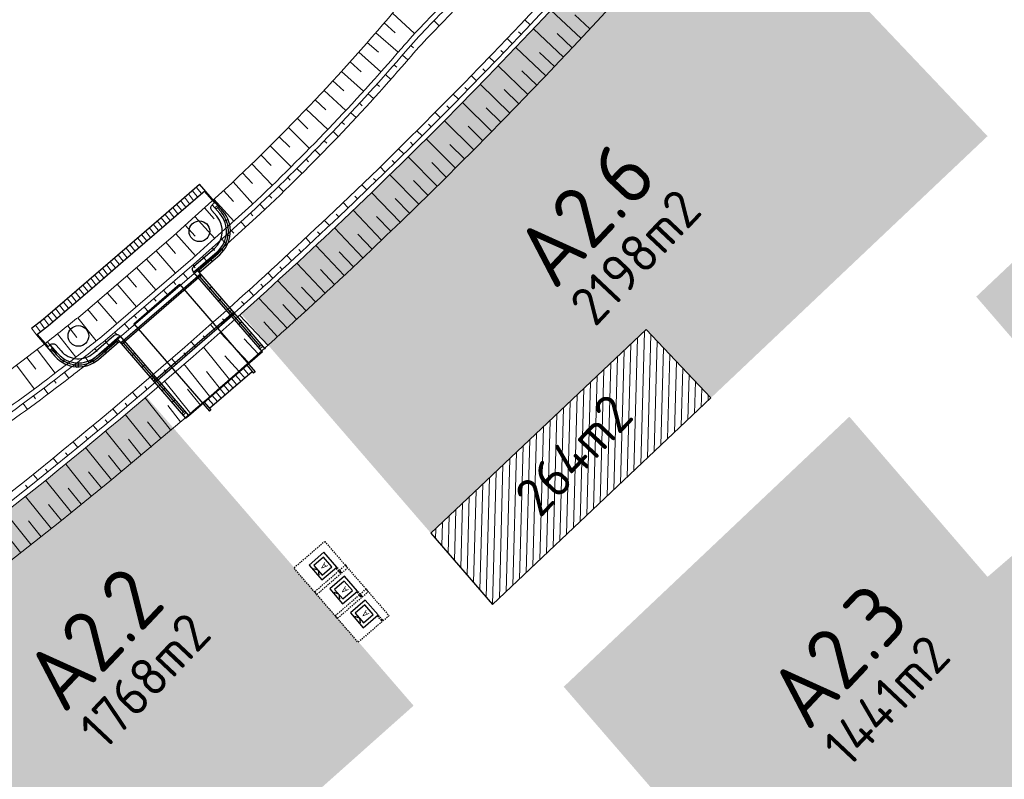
# Model space of a CAD drawing. Header units: metres. Extents: x 103182 to 107392, y 427230 to 428724.
# Tile 7 of 42: x 104207 to 104302, y 428072 to 428145. Entities that reach past the tile are written whole.
import ezdxf
from ezdxf.enums import TextEntityAlignment as Align

# ---------------------------------------------------------------- set-up
doc = ezdxf.new("R2010")
doc.units = ezdxf.units.M
doc.linetypes.add('DASHED2', pattern=[0.375, 0.25, -0.125])
for name, color, linetype, lineweight in [('_BPD_uitgifte hatch noord', 50, 'Continuous', 0), ('_VOLKER WESSELS_uitgifte hatch noord', 61, 'Continuous', 0), ('N-GV-GW-TALUD_TEEN-G', 90, 'Continuous', 35), ('N-WE-GW-TALUD_KRUIN-G', 90, 'Continuous', 35), ('N-WE-GW-TALUDARCERING-S', 96, 'Continuous', 25), ('N-WE-GW-TALUDARCERING_KORT-G', 96, 'Continuous', 50), ('N-WE-GW-TALUDARCERING_LANG-G', 96, 'Continuous', 18), ('N-WE-VH-VERHARDING-G', 252, 'Continuous', 18)]:
    doc.layers.add(name, color=color, linetype=linetype, lineweight=lineweight)
doc.layers.add('_School_kavels grijs noord', color=8, linetype='KG-KADASTRAAL')
doc.layers.add('MOL JUIST', color=7, linetype='Continuous')
doc.layers.add('_School_uitgifte hatch noord', color=7, linetype='Continuous', lineweight=0, true_color=0xc9c2a6)
doc.layers.add('_SteMar_uitgifte hatch noord', color=7, linetype='Continuous', lineweight=30, true_color=0xa5a500)
for name, color, linetype, transparency in [('Uitgifte BPD A2.3 noord', 7, 'Continuous', 0.5), ('Uitgifte BPD opp noord', 7, 'Continuous', 0.5), ('Uitgifte School 2.6 noord', 7, 'Continuous', 0.5), ('Uitgifte School opp noord', 7, 'Continuous', 0.5), ('Uitgifte SteMar A2.2 noord', 7, 'Continuous', 0.5), ('Uitgifte SteMar opp noord', 7, 'Continuous', 0.5)]:
    doc.layers.add(name, color=color, linetype=linetype, transparency=transparency)
doc.styles.add('NLCS-ISO', font='NLCS-ISO.ttf')
doc.styles.add('NLCS-ISO-M500-T25', font='NLCS-ISO.ttf', dxfattribs={"height": 1.25})
doc.linetypes.add('KG-KADASTRAAL', pattern='A,5.5,-2,["K",Standard,S=1.8,R=0,X=0,Y=-0.9],-2,5.5,-2,[5,NLCS.SHX,S=0.75,R=0,X=0,Y=0],-2', length=19)

# ---------------------------------------------------------------- blocks, each defined once
blk = doc.blocks.new('talud')
at = {"layer": 'N-GV-GW-TALUD_TEEN-G', "color": 251, "lineweight": 0, "ltscale": 10, "flags": 128}
for points in [[(104245.8610674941, 428144.9342458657, 0.003530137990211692), (104250.5096657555, 428149.7841355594, -1.635427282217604e-05), (104250.543659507, 428149.8220535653, 0.01936528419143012), (104274.5167576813, 428177.2582157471, -0.02645759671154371), (104306.4429060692, 428212.7675589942, -0.01065319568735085), (104320.487376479, 428225.8067118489), (104326.5709180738, 428231.2180981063, -0.404705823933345), (104327.932885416, 428231.1606947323), (104331.6438982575, 428227.2527852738, -0.4138857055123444), (104331.6088886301, 428225.868074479), (104320.2926863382, 428215.0979104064, 0.006486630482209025), (104312.0540002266, 428207.0649722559, 7.122414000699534e-05), (104311.963608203, 428206.9773912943, 0.02631000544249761), (104280.7410595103, 428172.2326997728, -0.03291466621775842), (104238.0622054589, 428125.9783938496, -0.007018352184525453), (104228.1773585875, 428116.8559783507, -0.02586213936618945), (104189.6607723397, 428085.7413760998, 0.00944029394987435), (104176.2949218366, 428075.6516596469)], [(104246.7214004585, 428144.0976891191, 0.003548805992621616), (104251.3796293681, 428148.9568437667, -2.270714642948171e-05), (104251.426753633, 428149.0094115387, 0.01935702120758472), (104275.4502889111, 428176.504213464, -0.02645227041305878), (104307.2848108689, 428211.9124049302, -0.01064785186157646), (104321.2849253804, 428224.9100983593), (104327.2093563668, 428230.1799537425), (104330.6224089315, 428226.5858135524), (104319.4661709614, 428215.9678945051, 0.006490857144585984), (104311.1998785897, 428207.9079032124, 0.002129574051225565), (104311.1214042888, 428207.8322532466, 0.02631552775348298), (104279.807556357, 428172.9867368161, -0.03291466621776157), (104237.2356956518, 428126.8483832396, -0.007018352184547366), (104227.375979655, 428117.749170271, -0.02586213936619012), (104188.9559525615, 428086.7125759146, 0.009167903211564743), (104175.935269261, 428076.8945510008)]]:
    blk.add_lwpolyline(points, format="xyb", dxfattribs=at)
at = {"layer": 'N-WE-GW-TALUD_KRUIN-G', "color": 251, "lineweight": 0, "ltscale": 0.2, "flags": 128}
for points in [[(104251.9179934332, 428157.164167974, 0.015998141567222), (104271.4049869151, 428179.7715566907, -0.0264751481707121), (104303.6365575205, 428215.6180712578, -0.01067080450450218), (104317.8288801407, 428228.7954234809), (104326.0577009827, 428236.1483671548, -0.4047058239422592), (104328.8372261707, 428236.0312174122), (104336.6011684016, 428227.8553407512, -0.4138857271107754), (104336.5297200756, 428225.0294002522), (104323.0477375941, 428212.1979634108, 0.006505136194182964), (104314.8603634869, 428204.2144647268, 0.02640597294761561), (104283.852736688, 428169.7192429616, -0.03291466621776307), (104240.8172376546, 428123.0784287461, -0.007018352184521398), (104230.8486275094, 428113.8786771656, -0.02586213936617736), (104192.0101725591, 428082.5040440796, 0.00789467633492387), (104180.9072426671, 428074.1763325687), (104180.9071111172, 428074.1763459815)], [(104187.8110214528, 428099.2788194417, -0.02035578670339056), (104191.1868593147, 428101.5513321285, 0.02629220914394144), (104209.1315689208, 428113.943111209, 0.000760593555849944), (104209.6308823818, 428114.3293931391, 0.004958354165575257), (104212.8568442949, 428116.8845919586), (104221.6240359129, 428124.4204073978), (104223.7237496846, 428126.3226475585), (104227.2800869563, 428129.5445171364, 0.03343120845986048), (104245.0591639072, 428148.6686893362, 0.007992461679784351), (104248.9267534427, 428153.5894765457, -0.02331821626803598), (104251.9179934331, 428157.1641679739)], [(104200.8317425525, 428104.2511520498, -0.01450971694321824), (104203.2135410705, 428106.0270085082, 0.01131842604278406), (104210.8842455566, 428111.670442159, 0.0007605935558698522), (104211.3904650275, 428112.0620667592, 0.005010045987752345), (104214.6948705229, 428114.6799546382), (104223.5232084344, 428122.2683282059), (104225.650662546, 428124.1956997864), (104229.2269552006, 428127.4356455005, 0.02648876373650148), (104243.7408138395, 428142.6154363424, -0.01534555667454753), (104245.8610674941, 428144.9342458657, -0.01534555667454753)], [(104201.142115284, 428103.8591459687, -0.01450971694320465), (104203.5006540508, 428105.6176600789, 0.0113184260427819), (104211.189589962, 428111.2745068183, 0.000760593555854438), (104211.6970125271, 428111.6670621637, 0.005018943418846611), (104215.0151070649, 428114.2958911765), (104223.8540747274, 428121.8934015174), (104225.9863616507, 428123.825151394), (104229.5661282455, 428127.0682443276, 0.02649466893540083), (104244.1199915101, 428142.2895156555, -0.0153455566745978), (104246.2195395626, 428144.5856805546, -0.0153455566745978)], [(104201.576637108, 428103.3103374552, -0.01450971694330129), (104203.9026122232, 428105.0445722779, 0.01131842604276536), (104211.6170721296, 428110.7201973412, 0.0007605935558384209), (104212.1261790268, 428111.1140557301, 0.005031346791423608), (104215.463449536, 428113.7582120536), (104224.3172875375, 428121.3685041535), (104226.4563403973, 428123.3063836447), (104230.0409631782, 428126.5538760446, 0.02650289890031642), (104244.650840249, 428141.833226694, -0.01534555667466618), (104246.7214004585, 428144.0976891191)]]:
    blk.add_lwpolyline(points, format="xyb", dxfattribs=at)
at = {"layer": 'N-WE-GW-TALUD_KRUIN-G', "color": 251, "lineweight": 0, "ltscale": 10, "flags": 128}
blk.add_lwpolyline([(104246.2195395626, 428144.5856805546, 0.003538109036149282), (104250.8716569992, 428149.4388803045, -1.92352418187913e-05), (104250.9116127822, 428149.4834498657, 0.01936183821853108), (104274.905729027, 428176.9440481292, -0.02645538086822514), (104306.7936997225, 428212.4112448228, -0.01065097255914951), (104320.8196885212, 428225.4331228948), (104326.9032301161, 428230.8445091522, -0.404705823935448), (104327.5703161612, 428230.816393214), (104331.2813290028, 428226.9084837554, -0.4138857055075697), (104331.2641814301, 428226.23025806), (104319.9483049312, 428215.4604037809, 0.00648830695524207), (104311.7032049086, 428207.4212855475, 7.124105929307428e-05), (104311.6126898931, 428207.3335837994, 0.02631231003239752), (104280.3520998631, 428172.5468818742, -0.03291466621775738), (104237.7178263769, 428126.3408894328, -0.007018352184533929), (104227.8434506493, 428117.2281416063, -0.02586213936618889), (104189.3670974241, 428086.1460426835, 0.009326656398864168), (104176.1449747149, 428076.1695404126)], format="xyb", dxfattribs=at)
at = {"layer": 'N-WE-GW-TALUDARCERING-S', "color": 251, "lineweight": 0, "flags": 128}
for points in [[(104238.1574940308, 428120.5728326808), (104235.4106410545, 428123.4805432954)], [(104236.3313159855, 428118.8654783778), (104233.5844630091, 428121.7731889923)], [(104237.2477234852, 428119.7156181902), (104235.8780650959, 428121.1730228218)], [(104234.496279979, 428117.1675495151), (104231.7494270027, 428120.0752601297)], [(104235.4215454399, 428118.0082638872), (104234.0518870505, 428119.4656685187)], [(104232.6523849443, 428115.4790472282), (104229.905531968, 428118.3867578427)], [(104233.5865094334, 428116.3103350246), (104232.216851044, 428117.7677396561)], [(104230.7818555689, 428113.8187877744), (104228.0527761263, 428116.7076840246)], [(104231.7123036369, 428114.6554530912), (104230.3729560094, 428116.0792373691)], [(104228.9176730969, 428112.1557476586), (104226.1708201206, 428115.0634582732)], [(104229.8510555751, 428112.9862550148), (104228.4813971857, 428114.4436596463)], [(104227.0491923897, 428110.5078209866), (104224.5524430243, 428113.6329198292)], [(104225.1314962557, 428108.9029517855), (104222.6347468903, 428112.0280506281)], [(104227.9823461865, 428111.3278350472), (104226.6126877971, 428112.7852396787)], [(104226.0737099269, 428109.7261990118), (104224.8208961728, 428111.2851916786)], [(104223.302958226, 428107.1945499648), (104220.8062088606, 428110.3196488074)], [(104224.2532544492, 428108.0076805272), (104223.0004406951, 428109.5666731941)], [(104221.3598135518, 428105.6215338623), (104218.8630641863, 428108.7466327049)], [(104222.3274757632, 428106.4129279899), (104221.0746620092, 428107.9719206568)], [(104219.4935611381, 428103.9500250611), (104216.9968117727, 428107.0751239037)], [(104220.3843310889, 428104.8399118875), (104219.1315173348, 428106.3989045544)], [(104217.5677824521, 428102.3552725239), (104215.0710330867, 428105.4803713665)], [(104218.5180786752, 428103.1684030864), (104217.2652649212, 428104.7273957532)], [(104215.6246377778, 428100.7822564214), (104213.1278884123, 428103.907355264)], [(104216.5922999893, 428101.573650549), (104215.3394862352, 428103.1326432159)], [(104213.7069416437, 428099.1773872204), (104211.2101922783, 428102.302486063)], [(104214.649155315, 428100.0006344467), (104213.3963415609, 428101.5596271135)], [(104211.7500704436, 428097.6165147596), (104209.2533210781, 428100.7416136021)], [(104212.7003666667, 428098.429645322), (104211.4475529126, 428099.9886379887)], [(104209.8069257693, 428096.0434986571), (104207.3101764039, 428099.1685974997)], [(104210.7745879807, 428096.8348927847), (104209.5217742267, 428098.3938854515)], [(104207.8420949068, 428094.4982573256), (104205.3924802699, 428097.5637282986)], [(104208.8314433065, 428095.2618766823), (104207.5786295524, 428096.8208693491)], [(104206.8439138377, 428093.7113457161), (104205.6609334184, 428095.216000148)]]:
    blk.add_lwpolyline(points, dxfattribs=at)
at = {"layer": 'N-WE-GW-TALUDARCERING_KORT-G', "color": 251, "lineweight": 0}
for p, q in [((104261.9761521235, 428144.4740020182), (104260.510937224, 428145.835306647)), ((104255.3213146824, 428143.959499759), (104255.067360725, 428144.2003472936)), ((104260.2697855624, 428142.6469007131), (104258.811643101, 428144.0157781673)), ((104244.6348693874, 428142.8792543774), (104244.8967393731, 428142.647038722)), ((104243.8150884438, 428141.9356316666), (104244.3448638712, 428141.4780969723)), ((104253.5962408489, 428142.1500506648), (104253.3435499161, 428142.3922229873)), ((104258.5539759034, 428140.8286644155), (104257.1029450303, 428142.2050779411)), ((104242.9950942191, 428140.992178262), (104243.2585386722, 428140.7617503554)), ((104242.1691856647, 428140.0538979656), (104242.6931672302, 428139.5897392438)), ((104251.8617278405, 428140.3496478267), (104251.6103068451, 428140.5931383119)), ((104256.8287692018, 428139.0193419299), (104255.3848888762, 428140.4032545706)), ((104241.3373954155, 428139.1208278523), (104241.5979221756, 428138.8871062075)), ((104250.1178230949, 428138.5583404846), (104249.8676789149, 428138.8031424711)), ((104240.4997563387, 428138.1930047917), (104241.0178612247, 428137.7222954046)), ((104255.0942117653, 428137.2189818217), (104253.6575207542, 428138.6103564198)), ((104239.6563015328, 428137.2704654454), (104239.9138694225, 428137.033487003)), ((104248.3645743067, 428136.7761776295), (104248.1157137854, 428137.0222844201)), ((104253.3503501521, 428135.4276324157), (104251.9208870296, 428136.8264316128)), ((104238.807064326, 428136.3532462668), (104239.3192106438, 428135.8760606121)), ((104237.9520782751, 428135.4413834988), (104238.2066465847, 428135.2011857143)), ((104246.602029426, 428135.0032080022), (104246.3544593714, 428135.2506128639)), ((104251.5972311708, 428133.6453417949), (104250.1750343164, 428135.0515280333)), ((104237.0913771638, 428134.5349131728), (104237.5974839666, 428134.0513266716)), ((104236.224995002, 428133.6338711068), (104236.476523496, 428133.3904919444)), ((104244.8302366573, 428133.2394800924), (104244.5839638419, 428133.4881762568)), ((104249.834901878, 428131.8721577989), (104248.4200094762, 428133.2856933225)), ((104235.3529660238, 428132.7382929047), (104235.8529533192, 428132.24838199)), ((104234.4753246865, 428131.8482139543), (104234.7237736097, 428131.6016918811)), ((104243.0492444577, 428131.4850421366), (104242.8042756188, 428131.7350227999)), ((104248.0634095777, 428130.1081280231), (104246.6558596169, 428131.5289748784)), ((104233.5921056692, 428130.9636694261), (104234.0858944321, 428130.4675115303)), ((104231.8090744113, 428129.2113232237), (104232.2965865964, 428128.7089967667)), ((104232.7033438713, 428130.084694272), (104232.9486739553, 428129.8350682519)), ((104241.2591015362, 428129.7399421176), (104241.0154433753, 428129.9912004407)), ((104246.2828018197, 428128.3532998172), (104244.8826320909, 428129.7814198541)), ((104230.9093326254, 428128.3435907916), (104231.1515050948, 428128.0909002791)), ((104239.459856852, 428128.0042277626), (104239.2175160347, 428128.2567568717)), ((104230.004154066, 428127.4815312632), (104230.4853126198, 428126.9731156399)), ((104244.4931263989, 428126.6077202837), (104243.1003744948, 428128.043075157)), ((104229.0860627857, 428126.6333285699), (104229.3210519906, 428126.3739445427)), ((104237.6515324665, 428126.277975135), (104237.4106251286, 428126.5318720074)), ((104228.1596912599, 428125.7940814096), (104228.6296696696, 428125.2753133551)), ((104242.6944313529, 428124.8714362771), (104241.309134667, 428126.3139874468)), ((104227.233319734, 428124.9548342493), (104227.4683089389, 428124.6954502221)), ((104235.8334976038, 428124.5619521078), (104235.5939198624, 428124.817103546)), ((104240.8867649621, 428123.1444944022), (104239.5089606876, 428124.5942031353)), ((104226.3069482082, 428124.115587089), (104226.776926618, 428123.5968190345)), ((104225.3805770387, 428123.2763395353), (104225.615566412, 428123.0169556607)), ((104234.0065247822, 428122.8554480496), (104233.7682830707, 428123.1118471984)), ((104239.0694727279, 428121.4276850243), (104237.6998143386, 428122.8850896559)), ((104223.5202378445, 428121.6064529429), (104223.7483825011, 428121.3410287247)), ((104224.4542060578, 428122.4370917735), (104224.9241848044, 428121.9183240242)), ((104222.5722942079, 428120.7916505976), (104223.0285835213, 428120.2608021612)), ((104232.170663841, 428121.1585095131), (104231.933764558, 428121.4161494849)), ((104221.6243505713, 428119.9768482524), (104221.852495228, 428119.7114240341)), ((104230.3259648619, 428119.4711827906), (104230.0904143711, 428119.7300566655)), ((104220.6764069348, 428119.1620459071), (104221.1326962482, 428118.6311974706)), ((104219.7284632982, 428118.3472435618), (104219.9566079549, 428118.0818193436)), ((104228.4724781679, 428117.7935139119), (104228.2382827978, 428118.0536147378)), ((104218.7805196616, 428117.5324412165), (104219.236808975, 428117.00159278)), ((104216.8846323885, 428115.9028365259), (104217.3409217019, 428115.3719880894)), ((104217.8325760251, 428116.7176388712), (104218.0607206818, 428116.452214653)), ((104226.6101825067, 428116.1256289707), (104226.3773659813, 428116.386964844)), ((104215.936688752, 428115.0880341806), (104216.1648334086, 428114.8226099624)), ((104214.9880763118, 428114.2740339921), (104215.4281677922, 428113.7296816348)), ((104224.7391613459, 428114.4675380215), (104224.5077135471, 428114.7300867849)), ((104214.0136949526, 428113.4910420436), (104214.2321234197, 428113.2175662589)), ((104222.8595019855, 428112.8192460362), (104222.6294292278, 428113.0830005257)), ((104213.0346892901, 428112.7138397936), (104213.468296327, 428112.1643082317)), ((104211.0629428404, 428111.1769134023), (104211.4900045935, 428110.6222799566)), ((104212.0510937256, 428111.9424545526), (104212.2662646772, 428111.6664084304)), ((104220.9712557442, 428111.1807980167), (104220.7425643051, 428111.4457510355)), ((104210.0702714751, 428110.4172430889), (104210.2821547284, 428110.138665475)), ((104209.0731143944, 428109.6634704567), (104209.4935707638, 428109.1038130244)), ((104219.0744741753, 428109.5522386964), (104218.8471702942, 428109.8183830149)), ((104208.0715066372, 428108.9156219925), (104208.2800723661, 428108.634552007)), ((104217.1692090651, 428107.9336125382), (104216.9432989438, 428108.2009408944)), ((104207.065483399, 428108.1737239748), (104207.4792752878, 428107.6091212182)), ((104215.2555124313, 428106.3249637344), (104215.0310022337, 428106.593468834)), ((104213.3334365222, 428104.7263362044), (104213.1103323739, 428104.9960107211)), ((104211.4030338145, 428103.1377735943), (104211.1813418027, 428103.40861017)), ((104209.464350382, 428101.5593139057), (104209.2426583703, 428101.8301504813)), ((104207.5174190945, 428099.9909843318), (104207.2957270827, 428100.2618209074))]:
    blk.add_line(p, q, dxfattribs=at)
at = {"layer": 'N-WE-GW-TALUDARCERING_KORT-G', "color": 251, "lineweight": 0, "flags": 128}
for points in [[(104242.8548220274, 428146.0031447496), (104244.995327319, 428144.0217363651)], [(104242.0466684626, 428145.0495292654), (104243.1244106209, 428144.0971515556)], [(104241.2324336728, 428144.1011008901), (104243.4040407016, 428142.224661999)], [(104240.4121509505, 428143.1578984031), (104241.4919329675, 428142.2127551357)], [(104239.5858538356, 428142.21996037), (104241.7332865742, 428140.3159034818)], [(104238.7535761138, 428141.2873251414), (104239.8211829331, 428140.3284504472)], [(104237.915351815, 428140.3600308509), (104240.0382590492, 428138.4286673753)], [(104237.071215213, 428139.4381154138), (104238.1264722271, 428138.4656661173)], [(104236.2212008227, 428138.5216165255), (104238.3192353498, 428136.5632623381)], [(104235.3653433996, 428137.6105716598), (104236.4080780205, 428136.6247068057)], [(104234.5036779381, 428136.7050180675), (104236.5764966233, 428134.7199934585)], [(104232.7630640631, 428134.9105325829), (104234.8103278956, 428132.8991622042)], [(104233.63623967, 428135.8049927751), (104234.6662813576, 428134.8058736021)], [(104231.8841868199, 428134.0216740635), (104232.9013671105, 428133.0094639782)], [(104230.9996438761, 428133.1384535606), (104233.0210180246, 428131.1010663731)], [(104230.1094713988, 428132.2609071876), (104231.1136239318, 428131.2357717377)], [(104229.2137057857, 428131.3890708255), (104231.2088596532, 428129.3260000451)], [(104228.3123836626, 428130.5229801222), (104229.3033442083, 428129.4850869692)], [(104227.4055418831, 428129.6626704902), (104229.3346923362, 428127.5332500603)], [(104226.4814322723, 428128.8209746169), (104227.4448884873, 428127.7574995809)], [(104225.5550610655, 428127.9817271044), (104227.4819731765, 428125.8547773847)], [(104224.6286898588, 428127.1424795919), (104225.5921457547, 428126.0790049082)], [(104222.7759476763, 428125.4639843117), (104223.7394041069, 428124.4005104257)], [(104223.7023186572, 428126.3032320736), (104225.6292301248, 428124.1762830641)], [(104221.8495766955, 428124.6247365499), (104223.7764895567, 428122.4977887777)], [(104220.9068852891, 428123.8039825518), (104221.8422783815, 428122.7157432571)], [(104219.9589416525, 428122.9891802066), (104221.8297278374, 428120.812701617)], [(104219.010998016, 428122.1743778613), (104219.9463911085, 428121.0861385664)], [(104218.0630543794, 428121.3595755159), (104219.9338405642, 428119.1830969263)], [(104216.1671671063, 428119.7299708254), (104218.0379532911, 428117.5534922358)], [(104217.1151107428, 428120.5447731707), (104218.0505038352, 428119.4565338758)], [(104215.2192234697, 428118.91516848), (104216.1546165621, 428117.8269291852)], [(104214.2712798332, 428118.1003661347), (104216.142066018, 428115.9238875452)], [(104213.3233361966, 428117.2855637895), (104214.258729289, 428116.1973244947)], [(104212.362504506, 428116.4862462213), (104214.1598692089, 428114.2487520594)], [(104210.4040834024, 428114.9323764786), (104212.1743604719, 428112.6733901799)], [(104211.3856341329, 428115.7063619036), (104212.27756076, 428114.582221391)], [(104209.4178879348, 428114.164318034), (104210.2962062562, 428113.0295132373)], [(104208.4270835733, 428113.4022143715), (104210.1700165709, 428111.1220641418)], [(104207.4317062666, 428112.6460931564), (104208.296289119, 428111.5007889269)], [(104206.4317921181, 428111.895981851), (104208.1471277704, 428109.5949982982)]]:
    blk.add_lwpolyline(points, dxfattribs=at)
at = {"layer": 'N-WE-GW-TALUDARCERING_LANG-G', "color": 251, "lineweight": 0}
for p, q in [((104261.1241520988, 428143.5593462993), (104258.2007849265, 428146.2895375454)), ((104246.880863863, 428145.2673379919), (104247.3837993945, 428144.7802828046)), ((104256.1802971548, 428144.8676011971), (104255.6711314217, 428145.3479665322)), ((104259.4130582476, 428141.7366713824), (104256.5038751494, 428144.4819715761)), ((104254.4599606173, 428143.0536475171), (104253.9533139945, 428143.536669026)), ((104257.6925442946, 428139.9228859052), (104254.7976233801, 428142.6832213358)), ((104252.7301612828, 428141.2487153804), (104252.2260476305, 428141.7343798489)), ((104255.9626564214, 428138.1180385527), (104253.082075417, 428140.8933351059)), ((104250.99094646, 428139.4528541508), (104250.4893795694, 428139.9411482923)), ((104254.2234410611, 428136.3221777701), (104251.3572773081, 428139.1123609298)), ((104249.2423637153, 428137.666112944), (104248.7433573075, 428138.1570233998)), ((104252.4749448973, 428134.5353517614), (104249.6232753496, 428137.3403466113)), ((104247.4844608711, 428135.8885406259), (104246.9880285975, 428136.3820539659)), ((104250.7172148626, 428132.7576084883), (104247.8801160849, 428135.5773397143)), ((104245.717286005, 428134.1201858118), (104245.2234414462, 428134.6162885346)), ((104248.9502981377, 428130.9889956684), (104246.1278463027, 428133.8233875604)), ((104243.9408874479, 428132.3610968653), (104243.4496441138, 428132.8597753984)), ((104247.1742421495, 428129.2295607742), (104244.3665130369, 428132.0785372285)), ((104242.1553137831, 428130.611321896), (104241.6666851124, 428131.1125625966)), ((104245.3890945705, 428127.4793510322), (104242.5961635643, 428130.342835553)), ((104240.3606138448, 428128.8709087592), (104239.8746132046, 428129.3746979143)), ((104243.5949033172, 428125.7384134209), (104240.8168454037, 428128.6163291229)), ((104238.5568367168, 428127.1399050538), (104238.0734774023, 428127.6462288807)), ((104241.7917165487, 428124.0067946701), (104239.028606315, 428126.8990642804)), ((104236.7436353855, 428125.41877667), (104236.2631486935, 428125.9278266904)), ((104239.9792432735, 428122.284899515), (104237.2323945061, 428125.1926141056)), ((104234.9211253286, 428123.7075072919), (104234.4433042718, 428124.2190595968)), ((104233.0897022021, 428122.0057801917), (104232.6145596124, 428122.5198210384)), ((104231.2494159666, 428120.3136417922), (104230.7769646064, 428120.8301573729)), ((104229.4003168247, 428118.6311382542), (104228.9305693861, 428119.1501146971)), ((104227.5424377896, 428116.9583349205), (104227.0754407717, 428117.4797884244)), ((104225.6757548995, 428115.2953614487), (104225.2114889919, 428115.8192478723)), ((104223.8004082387, 428113.6421643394), (104223.3388861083, 428114.1684693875)), ((104221.9164490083, 428111.9987887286), (104221.457683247, 428112.5274980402)), ((104220.0239286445, 428110.3652794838), (104219.5679317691, 428110.8963786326)), ((104218.1228988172, 428108.7416812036), (104217.6696832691, 428109.2751556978)), ((104216.2134114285, 428107.1280382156), (104215.7629895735, 428107.6638734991)), ((104214.2955186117, 428105.5243945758), (104213.8479027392, 428106.0625760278)), ((104212.3692727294, 428103.9307940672), (104211.9244750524, 428104.4713070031)), ((104210.4347263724, 428102.3472801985), (104209.992759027, 428102.8901098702)), ((104208.4919323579, 428100.7738962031), (104208.0499650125, 428101.3167258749))]:
    blk.add_line(p, q, dxfattribs=at)
blk = doc.blocks.new('*U57')
for p, q in [((-0.9499999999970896, 0), (-0.9499999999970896, -1.900000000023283)), ((0.9499999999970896, 0), (-0.9499999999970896, 0)), ((0.9499999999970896, -1.900000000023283), (0.9499999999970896, 0)), ((0.617500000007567, -0.3325000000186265), (-0.617500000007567, -0.3325000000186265)), ((-0.617500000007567, -0.3325000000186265), (-0.617500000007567, -1.567500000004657)), ((0, -0.3325000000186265), (-0.4113620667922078, -0.09500000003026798)), ((0, -0.3325000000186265), (0.4113620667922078, -0.09500000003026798)), ((0.617500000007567, -1.567500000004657), (0.617500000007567, -0.3325000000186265)), ((-0.9499999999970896, -1.900000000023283), (0.9499999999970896, -1.900000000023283)), ((-0.617500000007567, -1.567500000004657), (0.617500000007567, -1.567500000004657))]:
    blk.add_line(p, q)
at = {"linetype": 'DASHED2', "ltscale": 0.5, "flags": 128}
blk.add_lwpolyline([(1.699999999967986, -2.650000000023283), (-1.700000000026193, -2.650000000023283), (-1.699999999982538, 1.300000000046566), (1.700000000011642, 1.299999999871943)], close=True, dxfattribs=at)
at = {"linetype": 'DASHED2', "ltscale": 0.2, "flags": 128}
for points in [[(-1.539999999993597, -1.779999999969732), (-0.9499999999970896, -1.779999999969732)], [(-1.539999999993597, -1.899999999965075), (-0.9499999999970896, -1.899999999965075)]]:
    blk.add_lwpolyline(points, dxfattribs=at)
blk.add_circle((-1.539999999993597, -1.839999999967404), 0.06)
at = {"style": 'NLCS-ISO'}
blk.add_text('A', height=0.6650000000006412, dxfattribs=at).set_placement((-0.06300000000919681, -1.020000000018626), align=Align.MIDDLE_CENTER)
blk = doc.blocks.new('*U2776')
at = {"layer": 'N-WE-VH-VERHARDING-G'}
blk.add_lwpolyline([(0, 0), (2.251243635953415e-11, 0.8000000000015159)], dxfattribs=at)
blk = doc.blocks.new('*U2777')
at = {"color": 0, "linetype": 'ByBlock', "lineweight": -2, "transparency": 16777216, "rotation": 40.85404381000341}
for p in [(104228.5366709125, 428110.6592725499), (104228.914860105, 428110.9863397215), (104227.4021033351, 428109.6780710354), (104227.7802925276, 428110.0051382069), (104228.1584817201, 428110.3322053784), (104226.2675357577, 428108.6968695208), (104226.6457249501, 428109.0239366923), (104227.0239141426, 428109.3510038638), (104225.1329681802, 428107.7156680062), (104225.5111573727, 428108.0427351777), (104225.8893465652, 428108.3698023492)]:
    blk.add_blockref('*U2776', p, dxfattribs=at)
blk = doc.blocks.new('*U2778')
at = {"layer": 'N-WE-VH-VERHARDING-G'}
blk.add_lwpolyline([(-0.02459791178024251, -0.800000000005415), (-2.27936498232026e-11, 1.809647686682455e-11)], dxfattribs=at)
blk = doc.blocks.new('*U2779')
at = {"color": 0, "linetype": 'ByBlock', "lineweight": -2, "transparency": 16777216}
for p, rotation in [((104223.0757963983, 428128.4863920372), 40.72569732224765), ((104223.4547172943, 428128.812611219), 40.72569732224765), ((104223.8336381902, 428129.1388304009), 40.72569732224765), ((104221.9390337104, 428127.5077344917), 40.72569732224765), ((104222.3179546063, 428127.8339536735), 40.72569732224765), ((104222.6968755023, 428128.1601728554), 40.72569732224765), ((104220.8022710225, 428126.5290769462), 40.72569732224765), ((104221.1811919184, 428126.855296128), 40.72569732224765), ((104221.5601128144, 428127.1815153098), 40.72569732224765), ((104219.6677370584, 428125.5478394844), 40.92009840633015), ((104220.0455489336, 428125.8753424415), 40.92009840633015), ((104220.4233608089, 428126.2028453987), 40.92009840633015), ((104218.5343014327, 428124.5653306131), 40.92009840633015), ((104218.9121133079, 428124.8928335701), 40.92009840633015), ((104219.2899251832, 428125.2203365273), 40.92009840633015), ((104217.400865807, 428123.5828217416), 40.92009840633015), ((104217.7786776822, 428123.9103246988), 40.92009840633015), ((104218.1564895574, 428124.2378276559), 40.92009840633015), ((104216.2674301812, 428122.6003128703), 40.92009840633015), ((104216.6452420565, 428122.9278158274), 40.92009840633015), ((104217.0230539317, 428123.2553187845), 40.92009840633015), ((104215.1326911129, 428121.6193097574), 40.84135699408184), ((104215.5109527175, 428121.9462931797), 40.84135699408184), ((104215.8892143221, 428122.273276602), 40.84135699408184), ((104213.997906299, 428120.6383594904), 40.84135699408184), ((104214.3761679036, 428120.9653429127), 40.84135699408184), ((104214.7544295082, 428121.292326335), 40.84135699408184), ((104212.8609522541, 428119.659929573), 40.59491628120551), ((104213.2406167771, 428119.9852829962), 40.59491628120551), ((104213.6196446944, 428120.3113760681), 40.84135699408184), ((104212.1016232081, 428119.0092227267), 40.59491628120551), ((104212.4812877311, 428119.3345761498), 40.59491628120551), ((104210.9626296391, 428118.0331624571), 40.59491628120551), ((104211.3422941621, 428118.3585158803), 40.59491628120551), ((104211.7219586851, 428118.6838693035), 40.59491628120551), ((104209.8236360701, 428117.0571021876), 40.59491628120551), ((104210.2033005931, 428117.3824556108), 40.59491628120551), ((104210.5829651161, 428117.7078090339), 40.59491628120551), ((104208.6744526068, 428116.0933940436), 38.44698330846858), ((104209.0643070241, 428116.4063953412), 40.59491628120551), ((104209.4439715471, 428116.7317487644), 40.59491628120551), ((104207.8912687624, 428115.471603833), 38.44698330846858), ((104208.2828606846, 428115.7824989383), 38.44698330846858)]:
    blk.add_blockref('*U2778', p, dxfattribs=dict(at, rotation=rotation))
blk = doc.blocks.new('BRUG')
at = {"color": 251}
for p, q in [((104226.273177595, 428126.7072870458), (104225.8905090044, 428127.1497684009)), ((104224.1101045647, 428121.1221983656), (104225.9859229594, 428122.7444515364)), ((104214.2605452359, 428112.6040609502), (104216.1363636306, 428114.226314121)), ((104216.6179963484, 428113.9216418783), (104216.9061765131, 428114.170867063)), ((104209.9150411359, 428113.333796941), (104210.2977097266, 428112.8913155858))]:
    blk.add_line(p, q, dxfattribs=at)
for points in [[(104207.8912687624, 428115.471603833), (104209.009, 428116.359), (104213.448, 428120.163), (104216.229, 428122.567), (104220.427, 428126.206), (104224.1709990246, 428129.4292698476)], [(104208.3694362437, 428114.8297620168), (104209.5181776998, 428115.7417780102), (104213.9698718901, 428119.5566562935), (104216.7525893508, 428121.9621409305), (104220.9499792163, 428125.6006120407), (104224.6943078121, 428128.8241656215)], [(104225.6018038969, 428127.6219501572), (104224.6185234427, 428128.7589216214)], [(104225.6384867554, 428127.1499582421), (104225.9266669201, 428127.3991834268)], [(104225.746418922, 428127.0251558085), (104226.0345990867, 428127.2743809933)], [(104226.5653262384, 428125.877631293), (104226.9169683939, 428126.0242900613)], [(104226.7419559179, 428124.5072243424), (104227.1192933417, 428124.4545226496)], [(104226.1966077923, 428123.2376540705), (104226.4946104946, 428123.0002611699)], [(104225.1200595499, 428122.2474899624), (104225.3692847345, 428121.9593097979)], [(104216.5100641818, 428114.046444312), (104224.2342002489, 428120.7264642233)], [(104216.6081843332, 428113.9329875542), (104224.3323204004, 428120.6130074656)], [(104223.860689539, 428121.1583562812), (104230.5328598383, 428113.4432967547)], [(104223.9460200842, 428120.4772390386), (104224.2342002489, 428120.7264642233)], [(104223.9854919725, 428121.2662884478), (104224.2347171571, 428120.9781082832)], [(104224.0539522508, 428120.352436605), (104224.3421324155, 428120.6016617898)], [(104217.7862147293, 428115.9050033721), (104222.2110282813, 428119.7316892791)], [(104222.2110282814, 428119.731689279), (104229.5373329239, 428111.2602513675)], [(104230.0316124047, 428113.7316667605), (104224.1980423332, 428120.4770491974)], [(104225.0262684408, 428119.2281431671), (104225.3144486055, 428119.4773683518)], [(104225.9985846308, 428118.1038497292), (104226.2867647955, 428118.3530749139)], [(104219.7153224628, 428110.3401902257), (104227.4394585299, 428117.020210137)], [(104219.8134426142, 428110.2267334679), (104227.5375786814, 428116.9067533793)], [(104226.9709008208, 428116.9795562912), (104227.2590809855, 428117.228781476)], [(104217.7862147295, 428115.9050033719), (104225.1125193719, 428107.4335654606)], [(104227.9432170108, 428115.8552628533), (104228.2313971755, 428116.1044880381)], [(104208.4450740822, 428114.8951754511), (104209.4894315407, 428113.6875803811)], [(104228.9155332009, 428114.7309694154), (104229.2037133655, 428114.9801946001)], [(104216.0117510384, 428114.3704042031), (104216.2609762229, 428114.0822240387)], [(104216.1365534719, 428114.4783363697), (104222.8087237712, 428106.7632768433)], [(104216.5100641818, 428114.046444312), (104216.7982443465, 428114.2956694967)], [(104216.7620864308, 428114.0462544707), (104222.5956565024, 428107.3008720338)], [(104209.6630188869, 428113.3339867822), (104209.9511990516, 428113.5832119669)], [(104209.7709510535, 428113.2091843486), (104210.0591312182, 428113.4584095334)], [(104214.877183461, 428113.3892026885), (104215.1264086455, 428113.1010225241)], [(104217.5903125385, 428112.7973484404), (104217.8784927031, 428113.0465736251)], [(104229.8875223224, 428113.6070541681), (104230.1757024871, 428113.8562793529)], [(104229.995454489, 428113.4822517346), (104230.2836346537, 428113.7314769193)], [(104211.0765597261, 428112.4825709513), (104210.8807214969, 428112.1557554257)], [(104212.4071677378, 428112.1101524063), (104212.4049002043, 428111.7291591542)], [(104213.7421143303, 428112.4667065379), (104213.9340486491, 428112.1375831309)], [(104218.5626287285, 428111.6730550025), (104218.8508088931, 428111.9222801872)], [(104225.1329681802, 428107.7156680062), (104229.2552303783, 428111.2807001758)], [(104228.7319229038, 428111.8858028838), (104229.3860572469, 428111.1294244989)], [(104229.5373329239, 428111.2602513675), (104229.3860572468, 428111.1294244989)], [(104219.5349449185, 428110.5487615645), (104219.8231250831, 428110.7979867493)], [(104220.5072611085, 428109.4244681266), (104220.7954412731, 428109.6736933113)], [(104221.4795772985, 428108.3001746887), (104221.7677574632, 428108.5493998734)], [(104224.6096607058, 428108.3207707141), (104225.2637950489, 428107.5643923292)], [(104222.45156642, 428107.1762594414), (104222.7397465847, 428107.4254846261)], [(104222.5594985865, 428107.0514570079), (104222.8476787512, 428107.3006821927)], [(104225.1125193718, 428107.4335654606), (104225.2637950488, 428107.5643923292)]]:
    blk.add_lwpolyline(points, dxfattribs=at)
for points in [[(104224.1099147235, 428120.8701761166), (104226.1105355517, 428122.6003614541, 0.4142135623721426), (104226.4172676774, 428126.8318996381), (104224.1709990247, 428129.4292698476)], [(104230.2446796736, 428113.19407157), (104223.5725093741, 428120.9091310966, -0.414213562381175), (104223.6134069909, 428121.4733361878), (104225.5996566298, 428123.1910929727, 0.4142135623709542), (104225.8265361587, 428126.3210207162), (104225.348363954, 428126.8739333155, -0.4142135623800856), (104225.3892615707, 428127.4381384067), (104225.6774417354, 428127.6873635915)], [(104223.5725093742, 428120.9091310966), (104225.861310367, 428122.8885416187, 0.4142135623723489), (104226.1290875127, 428126.5826744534), (104225.3892615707, 428127.4381384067)], [(104208.3694362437, 428114.8297620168), (104210.1536196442, 428112.7667029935, 0.4142135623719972), (104214.3851578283, 428112.4599708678), (104216.3857786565, 428114.1901562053)], [(104209.4137937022, 428113.6221669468), (104209.7019738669, 428113.8713921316, -0.4142135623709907), (104210.2661789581, 428113.8304945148), (104210.7443511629, 428113.2775819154, 0.4142135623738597), (104213.8742789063, 428113.0507023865), (104215.8605285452, 428114.7684591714, -0.414213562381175), (104216.4247336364, 428114.7275615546), (104223.0969039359, 428107.012502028)], [(104209.7019738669, 428113.8713921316), (104210.4417998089, 428113.0159281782, 0.4142135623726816), (104214.1359326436, 428112.7481510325), (104216.4247336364, 428114.7275615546)]]:
    blk.add_lwpolyline(points, format="xyb", dxfattribs=at)
at = {"color": 251, "ltscale": 0.2}
blk.add_lwpolyline([(104223.0779944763, 428106.9961486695), (104230.2635891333, 428113.2104249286)], dxfattribs=at)
at = {"color": 251, "flags": 128}
blk.add_lwpolyline([(104222.8132620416, 428106.7672016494), (104223.0779944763, 428106.9961486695)], dxfattribs=at)
at = {"color": 251}
for centre in [(104224.1481325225, 428124.8694966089), (104212.4227547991, 428114.7291060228)]:
    blk.add_circle(centre, 1, dxfattribs=at)
for centre, radius, start, end in [((104224.1481325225, 428124.869496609), 2.809500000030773, 310.8540438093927, 40.854043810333), ((104212.4227547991, 428114.7291060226), 2.80949999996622, 220.8540438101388, 310.8540438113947)]:
    blk.add_arc(centre, radius, start, end, dxfattribs=at)
for name in ['*U2779', '*U2777']:
    blk.add_blockref(name, (0, 0), dxfattribs=at)

msp = doc.modelspace()

# ---------------------------------------------------------------- hatches: boundary and pattern name
at = {"layer": '_BPD_uitgifte hatch noord', "transparency": 33554687}
h = msp.add_hatch(color=256, dxfattribs=at)
h.dxf.hatch_style = 1
h.paths.add_polyline_path([(104310.3718265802, 428071.8186090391), (104285.5897218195, 428050.4977859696), (104259.4397242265, 428080.7351418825), (104287.1092746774, 428106.9040597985), (104300.4981716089, 428091.379899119), (104296.4827693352, 428087.9096599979)])
at = {"layer": '_School_uitgifte hatch noord'}
h = msp.add_hatch(color=256, dxfattribs=at)
h.dxf.hatch_style = 1
edge = h.paths.add_edge_path()
edge.add_line((104246.5732686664, 428095.612680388), (104267.4325799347, 428115.340493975))
edge.add_line((104267.4325799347, 428115.340493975), (104273.6955959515, 428108.7183329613))
edge.add_line((104273.6955959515, 428108.7183329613), (104300.4944391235, 428134.0842977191))
edge.add_line((104300.4944391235, 428134.0842977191), (104273.0637766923, 428162.9681644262))
edge.add_arc((103908.4623669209, 428472.9172524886), 478.5421874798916, 313.53188701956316, 319.6320068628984, ccw=False)
edge.add_arc((103907.019957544, 428474.7540389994), 480.8673627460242, 311.9051807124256, 313.5057491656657, ccw=False)
edge.add_line((104228.1911987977, 428116.8679476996), (104246.5732686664, 428095.612680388))
at = {"layer": '_School_uitgifte hatch noord', "ltscale": 0.2}
h = msp.add_hatch(dxfattribs=at)
h.set_pattern_fill('ANSI31', color=256, scale=0.2)
h.set_pattern_definition([(88.426578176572, (104252.5492447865, 428088.7026332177), (-0.6347605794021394, 0.01743579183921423), [])])
h.paths.add_polyline_path([(104273.6955959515, 428108.7183329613), (104267.4325799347, 428115.340493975), (104246.5732686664, 428095.612680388), (104252.5492447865, 428088.7026332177)])
at = {"layer": '_SteMar_uitgifte hatch noord', "transparency": 33554687}
h = msp.add_hatch(color=256, dxfattribs=at)
h.dxf.hatch_style = 1
edge = h.paths.add_edge_path()
edge.add_line((104218.1216536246, 428055.0543870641), (104228.6174103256, 428064.403213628))
edge.add_line((104228.6174103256, 428064.403213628), (104230.0436192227, 428062.776809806))
edge.add_line((104230.0436192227, 428062.776809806), (104233.5016654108, 428065.811466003))
edge.add_line((104233.5016654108, 428065.811466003), (104232.052454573, 428067.4628913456))
edge.add_line((104232.052454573, 428067.4628913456), (104244.8952964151, 428078.9023239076))
edge.add_line((104244.8952964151, 428078.9023239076), (104219.0068179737, 428108.8372840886))
edge.add_arc((103908.3465683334, 428473.3756337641), 478.9551117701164, 305.9670458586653, 310.43769693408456, ccw=False)
edge.add_arc((104450.1521818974, 427726.7705942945), 443.5265455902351, 125.9692536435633, 126.1716275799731)
edge.add_line((104188.3801558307, 428084.8085853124), (104178.4169501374, 428078.6751400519))
edge.add_line((104178.4169501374, 428078.6751400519), (104172.6353075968, 428075.1159052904))
edge.add_line((104172.6353075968, 428075.1159052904), (104182.4333075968, 428074.1169052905))
edge.add_line((104182.4333075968, 428074.1169052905), (104191.658843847, 428063.6466818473))
edge.add_line((104191.658843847, 428063.6466818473), (104191.6601021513, 428063.6478503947))
edge.add_line((104191.6601021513, 428063.6478503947), (104191.6606080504, 428063.6472758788))
edge.add_line((104191.6606080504, 428063.6472758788), (104191.6807939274, 428063.6243521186))
edge.add_line((104191.6807939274, 428063.6243521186), (104201.7309446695, 428072.7117665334))
edge.add_line((104201.7309446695, 428072.7117665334), (104212.2591210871, 428060.7626584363))
edge.add_line((104212.2591210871, 428060.7626584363), (104216.252674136, 428056.2301168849))
edge.add_arc((104219.1788821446, 428058.8083540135), 3.900000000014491, 221.3827838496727, 254.2712046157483)
at = {"layer": '_VOLKER WESSELS_uitgifte hatch noord'}
h = msp.add_hatch(color=256, dxfattribs=at)
h.dxf.hatch_style = 1
h.paths.add_polyline_path([(104338.6479225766, 428108.2352759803), (104316.1165152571, 428134.3381194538), (104299.4006126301, 428118.52878838), (104313.2959535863, 428102.4174158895), (104300.4981716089, 428091.379899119), (104296.4827693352, 428087.9096599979), (104310.3718265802, 428071.8186090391), (104327.2002814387, 428086.2966572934), (104321.1813568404, 428093.2084890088)])

# ---------------------------------------------------------------- linework, layer by layer
at = {"layer": '_School_kavels grijs noord', "ltscale": 0.2, "flags": 128}
msp.add_lwpolyline([(104273.6955959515, 428108.7183329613), (104267.4325799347, 428115.340493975), (104246.5732686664, 428095.612680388), (104252.5492447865, 428088.7026332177), (104273.6955959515, 428108.7183329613)], close=True, dxfattribs=at)

# ---------------------------------------------------------------- block references
msp.add_blockref('BRUG', (0, 0))
at = {"layer": 'MOL JUIST', "rotation": 130.8540438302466}
for p in [(104235.390877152, 428091.8032476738), (104237.3925282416, 428089.4887298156), (104239.3941793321, 428087.1742119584)]:
    msp.add_blockref('*U57', p, dxfattribs=at)
at = {"layer": 'N-WE-GW-TALUD_KRUIN-G'}
msp.add_blockref('talud', (0, 0), dxfattribs=at)

# ---------------------------------------------------------------- texts
at = {"layer": 'Uitgifte BPD A2.3 noord', "insert": (104278.7253538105, 428080.4445517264), "char_height": 6, "attachment_point": 1, "rotation": 46.71043041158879, "style": 'NLCS-ISO-M500-T25'}
msp.add_mtext('A2.3', dxfattribs=at)
at = {"layer": 'Uitgifte BPD opp noord', "insert": (104284.2835505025, 428075.3183725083), "char_height": 3.75, "attachment_point": 1, "rotation": 46.71043041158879, "style": 'NLCS-ISO-M500-T25'}
msp.add_mtext('1441m2', dxfattribs=at)
at = {"layer": 'Uitgifte School 2.6 noord', "insert": (104254.182329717, 428123.1920486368), "char_height": 6, "attachment_point": 1, "rotation": 46.71043041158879, "style": 'NLCS-ISO-M500-T25'}
msp.add_mtext('A2.6', dxfattribs=at)
at = {"layer": 'Uitgifte School opp noord', "char_height": 3.75, "attachment_point": 1, "rotation": 46.71043041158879, "style": 'NLCS-ISO-M500-T25'}
for s, insert in [('2198m2', (104259.740526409, 428118.0658694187)), ('264m2', (104254.4036515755, 428099.5573866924))]:
    msp.add_mtext(s, dxfattribs=dict(at, insert=insert))
at = {"layer": 'Uitgifte SteMar A2.2 noord', "insert": (104206.6665311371, 428082.1416960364), "char_height": 6, "attachment_point": 1, "rotation": 46.71043041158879, "style": 'NLCS-ISO-M500-T25'}
msp.add_mtext('A2.2', dxfattribs=at)
at = {"layer": 'Uitgifte SteMar opp noord', "insert": (104212.224727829, 428077.0155168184), "char_height": 3.75, "attachment_point": 1, "rotation": 46.71043041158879, "style": 'NLCS-ISO-M500-T25'}
msp.add_mtext('1768m2', dxfattribs=at)

doc.saveas('drawing.dxf')
